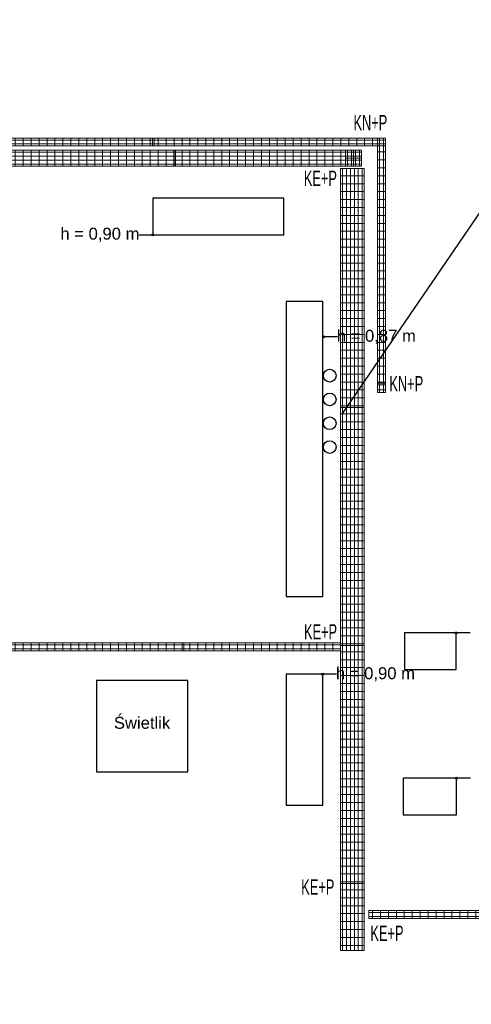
# Model space of a CAD drawing. Header units: millimetres. Extents: x -165365 to -33565, y 7406 to 103342.
# Tile 133 of 256: x -92844 to -87156, y 24757 to 37167. Entities that reach past the tile are written whole.
import ezdxf
from ezdxf.enums import TextEntityAlignment as Align

# ---------------------------------------------------------------- set-up
doc = ezdxf.new("R2010")
doc.units = ezdxf.units.MM
doc.header["$MEASUREMENT"] = 0
doc.linetypes.add('Wipeout_Contour', pattern=[1000, 0, -1000])
doc.layers.add('2DE_PRO_CblfEZ', color=80, linetype='Continuous', lineweight=15)
doc.layers.add('CP_DETAL', color=33, linetype='Continuous', lineweight=9)
for name, color, linetype in [('ELEK ODGROMÓWKA', 214, 'Continuous'), ('ELEK OPIS', 140, 'Continuous'), ('Linia', 252, 'Continuous'), ('Strop', 252, 'Continuous'), ('Słup', 252, 'Continuous'), ('Tekst', 252, 'Continuous')]:
    doc.layers.add(name, color=color, linetype=linetype)
doc.styles.add('Arial', font='arial.ttf')
doc.styles.add('CP_ATTR', font='arial.ttf')
doc.styles.add('Times new roman', font='arial.ttf')
pattern_1 = [(90, (-3e-14, -25), (-100, 6e-15), [])]

# ---------------------------------------------------------------- blocks, each defined once
blk = doc.blocks.new('A$C67C5DD4D')
at = {"layer": 'Strop', "flags": 128}
for points in [[(14229, 0), (57959, 0), (57959, 1407), (57959, 1410), (73209, 1410), (79709, 1410), (79709, 6106), (86979, 6106), (86979, 7196), (86979, 9216), (86979, 9800, 0.032078), (72413, 18234, 0.000523), (72183, 18342, 0.001989), (71307, 18750, 0.031398), (57339, 24063, 0.034913), (39523, 28246), (39523, 28246), (39523, 28246, 0.026147), (28486, 29456)], [(14229, 0), (57959, 0), (57959, 1407), (57959, 1410), (73209, 1410), (79709, 1410), (79709, 6106), (86979, 6106), (86979, 7196), (86979, 9216), (86979, 9800, 0.032078), (72413, 18234, 0.000523), (72183, 18342, 0.001989), (71307, 18750, 0.031398), (57339, 24063, 0.034913), (39523, 28246), (39523, 28246), (39523, 28246, 0.026147), (28486, 29456)], [(14229, 400), (57559, 400), (57559, 1407), (57559, 1810), (73209, 1810), (79309, 1810), (79309, 6506), (86579, 6506), (86579, 7196), (86579, 9216), (86579, 9586, 0.031662), (72239, 17874, 0.000515), (72013, 17980, 0.001987), (71141, 18386, 0.031396), (57220, 23681, 0.035679), (39064, 27915), (39064, 27915, 0.025197), (28465, 29056)]]:
    blk.add_lwpolyline(points, format="xyb", dxfattribs=at)
at = {"layer": 'Tekst', "char_height": 150, "attachment_point": 2, "style": 'Times new roman'}
for s, insert in [('\\A1;{\\fArial|b0|i0|c0|p38;h = 0,90 m}', (62573, 16798)), ('\\A1;{\\fArial|b0|i0|c0|p38;h = 0,87 m}', (66055, 15511))]:
    blk.add_mtext(s, dxfattribs=dict(at, insert=insert))
at = {"color": 254, "linetype": 'Wipeout_Contour', "lineweight": 0, "ltscale": 383117.674286}
blk.add_wipeout([(63239, 17170), (63239, 16710), (64889, 16710), (64889, 17170)], dxfattribs=at).dxf.layer = 'Słup'
at = {"color": 254, "linetype": 'Wipeout_Contour', "lineweight": 0, "ltscale": 375344.270075}
blk.add_wipeout([(64919, 12150), (65379, 12150), (65379, 15870), (64919, 15870)], dxfattribs=at).dxf.layer = 'Słup'
at = {"color": 254, "linetype": 'Wipeout_Contour', "lineweight": 0, "ltscale": 366209.272644}
blk.add_wipeout([(66409, 11230), (67059, 11230), (67059, 11690), (66409, 11690)], dxfattribs=at).dxf.layer = 'Słup'
at = {"color": 254, "linetype": 'Wipeout_Contour', "lineweight": 0, "ltscale": 371076.983621}
blk.add_wipeout([(64919, 9520), (65379, 9520), (65379, 11170), (64919, 11170)], dxfattribs=at).dxf.layer = 'Słup'
at = {"color": 254, "linetype": 'Wipeout_Contour', "lineweight": 0, "ltscale": 379134.311337}
blk.add_wipeout([(62529, 9940), (63679, 9940), (63679, 11090), (62529, 11090)], dxfattribs=at).dxf.layer = 'Słup'
at = {"color": 254, "linetype": 'Wipeout_Contour', "lineweight": 0, "ltscale": 364210.632609}
blk.add_wipeout([(66393, 9400), (67063, 9400), (67063, 9860), (66393, 9860)], dxfattribs=at).dxf.layer = 'Słup'
at = {"layer": 'Linia', "linetype": 'Continuous'}
for points in [[(63251, 16710), (63250, 16715), (63247, 16719), (63243, 16722), (63239, 16723), (63234, 16722), (63230, 16719), (63227, 16715), (63226, 16710), (63227, 16705), (63230, 16701), (63234, 16698), (63239, 16698), (63243, 16698), (63247, 16701), (63250, 16705)], [(65402, 15423), (65401, 15428), (65398, 15432), (65394, 15435), (65389, 15436), (65385, 15435), (65380, 15432), (65378, 15428), (65377, 15423), (65378, 15418), (65380, 15414), (65385, 15412), (65389, 15411), (65394, 15412), (65398, 15414), (65401, 15418)], [(67071, 11690), (67070, 11695), (67067, 11699), (67063, 11702), (67059, 11702), (67054, 11702), (67050, 11699), (67047, 11695), (67046, 11690), (67047, 11685), (67050, 11681), (67054, 11678), (67059, 11677), (67063, 11678), (67067, 11681), (67070, 11685)], [(65391, 11170), (65390, 11175), (65387, 11179), (65383, 11182), (65379, 11183), (65374, 11182), (65370, 11179), (65367, 11175), (65366, 11170), (65367, 11165), (65370, 11161), (65374, 11158), (65379, 11158), (65383, 11158), (65387, 11161), (65390, 11165)], [(67076, 9860), (67075, 9865), (67072, 9869), (67068, 9872), (67063, 9873), (67058, 9872), (67054, 9869), (67052, 9865), (67051, 9860), (67052, 9855), (67054, 9851), (67058, 9848), (67063, 9848), (67068, 9848), (67072, 9851), (67075, 9855)]]:
    blk.add_hatch(color=256, dxfattribs=at).paths.add_polyline_path(points)
at = {"layer": 'Linia'}
for p, q in [((63062, 16710), (63226, 16710)), ((65566, 15423), (65402, 15423)), ((67235, 11690), (67071, 11690)), ((65555, 11170), (65391, 11170)), ((67240, 9860), (67076, 9860))]:
    blk.add_line(p, q, dxfattribs=at)
for centre in [(63239, 16710), (65389, 15423), (67059, 11690), (65379, 11170), (67063, 9860)]:
    blk.add_circle(centre, 12.5, dxfattribs=at)
at = {"layer": 'Słup'}
for p, q in [((63239, 17170), (63239, 16710)), ((64889, 17170), (63239, 17170)), ((64889, 16710), (64889, 17170)), ((63239, 16710), (64889, 16710)), ((65379, 15870), (64919, 15870)), ((64919, 15870), (64919, 12150)), ((65379, 12150), (65379, 15870)), ((64919, 12150), (65379, 12150)), ((67059, 11690), (66409, 11690)), ((66409, 11690), (66409, 11230)), ((67059, 11230), (67059, 11690)), ((65379, 11170), (64919, 11170)), ((64919, 11170), (64919, 9520)), ((65379, 9520), (65379, 11170)), ((66409, 11230), (67059, 11230)), ((63679, 11090), (62529, 11090)), ((62529, 11090), (62529, 9940)), ((63679, 9940), (63679, 11090)), ((62529, 9940), (63679, 9940)), ((67063, 9860), (66393, 9860)), ((66393, 9860), (66393, 9400)), ((67063, 9400), (67063, 9860)), ((64919, 9520), (65379, 9520)), ((66393, 9400), (67063, 9400))]:
    blk.add_line(p, q, dxfattribs=at)
at = {"layer": 'Tekst', "char_height": 150, "attachment_point": 2, "style": 'Times new roman'}
for s, insert in [('\\A1;{\\fArial|b0|i0|c0|p38;h = 0,90 m}', (66044, 11258)), ('\\A1;{\\fArial|b0|i0|c0|p38;Świetlik}', (63104, 10633))]:
    blk.add_mtext(s, dxfattribs=dict(at, insert=insert))
blk = doc.blocks.new('2dcblcf_seg_200kp1')
for p, q in [((0, 0), (0, 200)), ((0, 200), (200, 200)), ((200, 0), (200, 200)), ((0, 0), (200, 0))]:
    blk.add_line(p, q)
at = {"layer": 'CP_DETAL'}
for p, q in [((200, 175), (0, 175)), ((200, 125), (0, 125)), ((100, 0), (100, 200)), ((0, 75), (200, 75)), ((200, 25), (0, 25))]:
    blk.add_line(p, q, dxfattribs=at)
blk = doc.blocks.new('2dcblcf_seg_200kp2')
for p, q in [((0, 0), (0, 200)), ((0, 200), (200, 200)), ((200, 0), (200, 200)), ((0, 0), (200, 0))]:
    blk.add_line(p, q)
at = {"layer": 'CP_DETAL'}
for p, q in [((200, 175), (0, 175)), ((200, 125), (0, 125)), ((100, 0), (100, 200)), ((0, 75), (200, 75)), ((200, 25), (0, 25))]:
    blk.add_line(p, q, dxfattribs=at)
blk = doc.blocks.new('2dcblf_korcf54_koll_b200_h054_r280_w090_l400_ov7xv5')
blk.add_blockref('2dcblcf_seg_200kp1', (0, -100))
at = {"rotation": 90}
blk.add_blockref('2dcblcf_seg_200kp2', (200, -100), dxfattribs=at)
at = {"linetype": 'ByBlock', "style": 'CP_ATTR', "flags": 9}
for tag in ['COUPLERS', 'NAME', 'COVER', 'DIVIDER', 'WEIGHT', 'OTHER', 'MOUNTINGS', 'MOUNTDIST', 'PRODUCER', 'ORDER-NO', 'GROUP', 'NUMBER']:
    blk.add_attdef(tag, text='', height=0.00005, dxfattribs=at).set_placement((0, 0), align=Align.MIDDLE_LEFT)
blk = doc.blocks.new('2Dcblfmark100')
at = {"color": 3}
for p, q in [((-10, -50), (-10, 50)), ((10, -50), (10, 50))]:
    blk.add_line(p, q, dxfattribs=at)
blk = doc.blocks.new('2dcblf_korcf54v_b200_h054_hggt5r')
at = {"layer": 'CP_DETAL'}
h = blk.add_hatch(dxfattribs=at)
h.set_pattern_fill('_USER', color=256, scale=100, angle=90, style=0, pattern_type=0)
h.set_pattern_definition(pattern_1)
h.paths.add_polyline_path([(0, 100), (5153, 100), (5153, -100), (0, -100)])
for p, q in [((0, -100), (0, 100)), ((0, 100), (5153, 100)), ((5153, -100), (5153, 100)), ((0, -100), (5153, -100))]:
    blk.add_line(p, q)
for p, q in [((5153, 75), (0, 75)), ((5153, 25), (0, 25)), ((0, -25), (5153, -25)), ((5153, -75), (0, -75))]:
    blk.add_line(p, q, dxfattribs=at)
at = {"yscale": 2}
blk.add_blockref('2Dcblfmark100', (3000, 0), dxfattribs=at)
at = {"linetype": 'ByBlock', "style": 'CP_ATTR', "flags": 9}
for tag in ['NAME', 'NUMBER', 'GROUP', 'ORDER-NO', 'PRODUCER', 'COUPLERS', 'MOUNTDIST', 'MOUNTINGS', 'OTHER', 'WEIGHT', 'DIVIDER', 'COVER']:
    blk.add_attdef(tag, text='', height=0.00005, dxfattribs=at).set_placement((0, 0), align=Align.MIDDLE_LEFT)
blk = doc.blocks.new('2dcblf_korcf54v_b300_h054_111spa')
at = {"layer": 'CP_DETAL'}
h = blk.add_hatch(dxfattribs=at)
h.set_pattern_fill('_USER', color=256, scale=100, angle=90, style=0, pattern_type=0)
h.set_pattern_definition([(90, (0, -25), (-100, 6e-15), [])])
h.paths.add_polyline_path([(0, 150), (9853, 150), (9853, -150), (0, -150)])
for p, q in [((0, -150), (0, 150)), ((0, 150), (9853, 150)), ((9853, -150), (9853, 150)), ((0, -150), (9853, -150))]:
    blk.add_line(p, q)
for p, q in [((9853, 125), (0, 125)), ((0, 75), (9853, 75)), ((9853, 25), (0, 25)), ((9853, -25), (0, -25)), ((0, -75), (9853, -75)), ((9853, -125), (0, -125))]:
    blk.add_line(p, q, dxfattribs=at)
at = {"yscale": 3}
for p in [(3000, 0), (6000, 0), (9000, 0)]:
    blk.add_blockref('2Dcblfmark100', p, dxfattribs=at)
at = {"linetype": 'ByBlock', "style": 'CP_ATTR', "flags": 9}
for tag in ['NAME', 'NUMBER', 'GROUP', 'ORDER-NO', 'PRODUCER', 'COUPLERS', 'MOUNTDIST', 'MOUNTINGS', 'OTHER', 'WEIGHT', 'DIVIDER', 'COVER']:
    blk.add_attdef(tag, text='', height=0.00005, dxfattribs=at).set_placement((0, 0), align=Align.MIDDLE_LEFT)
blk = doc.blocks.new('2dcblf_korcf54v_b100_h054_fa2js1y')
at = {"layer": 'CP_DETAL'}
h = blk.add_hatch(dxfattribs=at)
h.set_pattern_fill('_USER', color=256, scale=100, angle=90, style=0, pattern_type=0)
h.set_pattern_definition(pattern_1)
h.paths.add_polyline_path([(0, 50), (10984, 50), (10984, -50), (0, -50)])
for p, q in [((0, -50), (0, 50)), ((0, 50), (10984, 50)), ((10984, -50), (10984, 50)), ((0, -50), (10984, -50))]:
    blk.add_line(p, q)
for p, q in [((10984, 25), (0, 25)), ((0, -25), (10984, -25))]:
    blk.add_line(p, q, dxfattribs=at)
for p in [(3000, 0), (6000, 0), (9000, 0)]:
    blk.add_blockref('2Dcblfmark100', p)
at = {"linetype": 'ByBlock', "style": 'CP_ATTR', "flags": 9}
for tag in ['NAME', 'NUMBER', 'GROUP', 'ORDER-NO', 'PRODUCER', 'COUPLERS', 'MOUNTDIST', 'MOUNTINGS', 'OTHER', 'WEIGHT', 'DIVIDER', 'COVER']:
    blk.add_attdef(tag, text='', height=0.00005, dxfattribs=at).set_placement((0, 0), align=Align.MIDDLE_LEFT)
blk = doc.blocks.new('2dcblf_korcf54v_b100_h054_5n6moj9')
at = {"layer": 'CP_DETAL'}
h = blk.add_hatch(dxfattribs=at)
h.set_pattern_fill('_USER', color=256, scale=100, angle=90, style=0, pattern_type=0)
h.set_pattern_definition(pattern_1)
h.paths.add_polyline_path([(0, 50), (12061, 50), (12061, -50), (0, -50)])
for p, q in [((0, -50), (0, 50)), ((0, 50), (12061, 50)), ((12061, -50), (12061, 50)), ((0, -50), (12061, -50))]:
    blk.add_line(p, q)
for p, q in [((12061, 25), (0, 25)), ((0, -25), (12061, -25))]:
    blk.add_line(p, q, dxfattribs=at)
for p in [(3000, 0), (6000, 0), (9000, 0), (12000, 0)]:
    blk.add_blockref('2Dcblfmark100', p)
at = {"linetype": 'ByBlock', "style": 'CP_ATTR', "flags": 9}
for tag in ['NAME', 'NUMBER', 'GROUP', 'ORDER-NO', 'PRODUCER', 'COUPLERS', 'MOUNTDIST', 'MOUNTINGS', 'OTHER', 'WEIGHT', 'DIVIDER', 'COVER']:
    blk.add_attdef(tag, text='', height=0.00005, dxfattribs=at).set_placement((0, 0), align=Align.MIDDLE_LEFT)
blk = doc.blocks.new('2dcblcf_seg_100kp1')
for p, q in [((0, 0), (0, 100)), ((0, 100), (100, 100)), ((0, 0), (100, 0)), ((100, 0), (100, 100))]:
    blk.add_line(p, q)
at = {"layer": 'CP_DETAL'}
for p, q in [((100, 75), (0, 75)), ((0, 25), (100, 25))]:
    blk.add_line(p, q, dxfattribs=at)
blk = doc.blocks.new('2dcblcf_seg_100kp2')
for p, q in [((0, 0), (0, 100)), ((0, 100), (100, 100)), ((0, 0), (100, 0)), ((100, 0), (100, 100))]:
    blk.add_line(p, q)
at = {"layer": 'CP_DETAL'}
for p, q in [((100, 75), (0, 75)), ((0, 25), (100, 25))]:
    blk.add_line(p, q, dxfattribs=at)
blk = doc.blocks.new('2dcblf_korcf54_koll_b100_h054_r220_w090_l200_f0mnyj4')
blk.add_blockref('2dcblcf_seg_100kp1', (0, -50))
at = {"rotation": 90}
blk.add_blockref('2dcblcf_seg_100kp2', (100, -50), dxfattribs=at)
at = {"linetype": 'ByBlock', "style": 'CP_ATTR', "flags": 9}
for tag in ['COUPLERS', 'NAME', 'COVER', 'DIVIDER', 'WEIGHT', 'OTHER', 'MOUNTINGS', 'MOUNTDIST', 'PRODUCER', 'ORDER-NO', 'GROUP', 'NUMBER']:
    blk.add_attdef(tag, text='', height=0.00005, dxfattribs=at).set_placement((0, 0), align=Align.MIDDLE_LEFT)
blk = doc.blocks.new('2dcblf_korcf54v_b100_h054_fzmdc8g')
at = {"layer": 'CP_DETAL'}
h = blk.add_hatch(dxfattribs=at)
h.set_pattern_fill('_USER', color=256, scale=100, angle=90, style=0, pattern_type=0)
h.set_pattern_definition(pattern_1)
h.paths.add_polyline_path([(0, 50), (5822, 50), (5822, -50), (0, -50)])
for p, q in [((0, -50), (0, 50)), ((0, 50), (5822, 50)), ((5822, -50), (5822, 50)), ((0, -50), (5822, -50))]:
    blk.add_line(p, q)
for p, q in [((5822, 25), (0, 25)), ((0, -25), (5822, -25))]:
    blk.add_line(p, q, dxfattribs=at)
blk.add_blockref('2Dcblfmark100', (3000, 0))
at = {"linetype": 'ByBlock', "style": 'CP_ATTR', "flags": 9}
for tag in ['NAME', 'NUMBER', 'GROUP', 'ORDER-NO', 'PRODUCER', 'COUPLERS', 'MOUNTDIST', 'MOUNTINGS', 'OTHER', 'WEIGHT', 'DIVIDER', 'COVER']:
    blk.add_attdef(tag, text='', height=0.00005, dxfattribs=at).set_placement((0, 0), align=Align.MIDDLE_LEFT)
blk = doc.blocks.new('2dcblf_korcf54v_b100_h054_f2fnx9e')
at = {"layer": 'CP_DETAL'}
h = blk.add_hatch(dxfattribs=at)
h.set_pattern_fill('_USER', color=256, scale=100, angle=90, style=0, pattern_type=0)
h.set_pattern_definition(pattern_1)
h.paths.add_polyline_path([(0, 50), (3106, 50), (3106, -50), (0, -50)])
for p, q in [((0, -50), (0, 50)), ((0, 50), (3106, 50)), ((3106, -50), (3106, 50)), ((0, -50), (3106, -50))]:
    blk.add_line(p, q)
for p, q in [((3106, 25), (0, 25)), ((0, -25), (3106, -25))]:
    blk.add_line(p, q, dxfattribs=at)
blk.add_blockref('2Dcblfmark100', (3000, 0))
at = {"linetype": 'ByBlock', "style": 'CP_ATTR', "flags": 9}
for tag in ['NAME', 'NUMBER', 'GROUP', 'ORDER-NO', 'PRODUCER', 'COUPLERS', 'MOUNTDIST', 'MOUNTINGS', 'OTHER', 'WEIGHT', 'DIVIDER', 'COVER']:
    blk.add_attdef(tag, text='', height=0.00005, dxfattribs=at).set_placement((0, 0), align=Align.MIDDLE_LEFT)

msp = doc.modelspace()

# ---------------------------------------------------------------- block references
msp.add_blockref('A$C67C5DD4D', (-154407.14734, 17746.99902))

# ---------------------------------------------------------------- next in the draw order: linework, layer by layer
at = {"layer": 'ELEK ODGROMÓWKA', "color": 240}
for centre in [(-88938.60187, 32680.21674), (-88938.60187, 32380.21674), (-88938.60187, 32080.21674), (-88938.60187, 31780.21674)]:
    msp.add_circle(centre, 80, dxfattribs=at)
at = {"layer": 'ELEK OPIS'}
msp.add_line((-88773.61328, 32206.02375), (-86913.73231, 34929.80561), dxfattribs=at)

# ---------------------------------------------------------------- next in the draw order: block references
at = {"layer": '2DE_PRO_CblfEZ'}
for name, p in [('2dcblf_korcf54v_b100_h054_fzmdc8g', (-94160.62297, 35625.49675)), ('2dcblf_korcf54v_b200_h054_hggt5r', (-93892.50914, 35421.6679)), ('2dcblf_korcf54v_b100_h054_fa2js1y', (-99788.04073, 29264.23151)), ('2dcblf_korcf54v_b100_h054_5n6moj9', (-88448.30431, 25889.11426))]:
    msp.add_blockref(name, p, dxfattribs=at)
at = {"layer": '2DE_PRO_CblfEZ', "yscale": -1}
for name, p in [('2dcblf_korcf54_koll_b100_h054_r220_w090_l200_f0mnyj4', (-88338.16724, 35625.49675)), ('2dcblf_korcf54_koll_b200_h054_r280_w090_l400_ov7xv5', (-88739.16097, 35421.6679))]:
    msp.add_blockref(name, p, dxfattribs=at)
at = {"layer": '2DE_PRO_CblfEZ', "rotation": 270}
for name, p in [('2dcblf_korcf54v_b100_h054_f2fnx9e', (-88288.16724, 35575.49675)), ('2dcblf_korcf54v_b300_h054_111spa', (-88654.12089, 35290.05581))]:
    msp.add_blockref(name, p, dxfattribs=at)

# ---------------------------------------------------------------- next in the draw order: texts
at = {"layer": '2DE_PRO_CblfEZ', "style": 'Arial', "width": 0.6}
for s, p in [('KN+P', (-88640.12713, 35773.5928)), ('KE+P', (-89265.8754, 35072.16862)), ('KN+P', (-88187.54704, 32482.58173)), ('KE+P', (-89263.84311, 29355.32369)), ('KE+P', (-89298.16626, 26138.86585)), ('KE+P', (-88426.98112, 25556.58831))]:
    msp.add_text(s, height=192.456, dxfattribs=at).set_placement(p)

doc.saveas('drawing.dxf')
